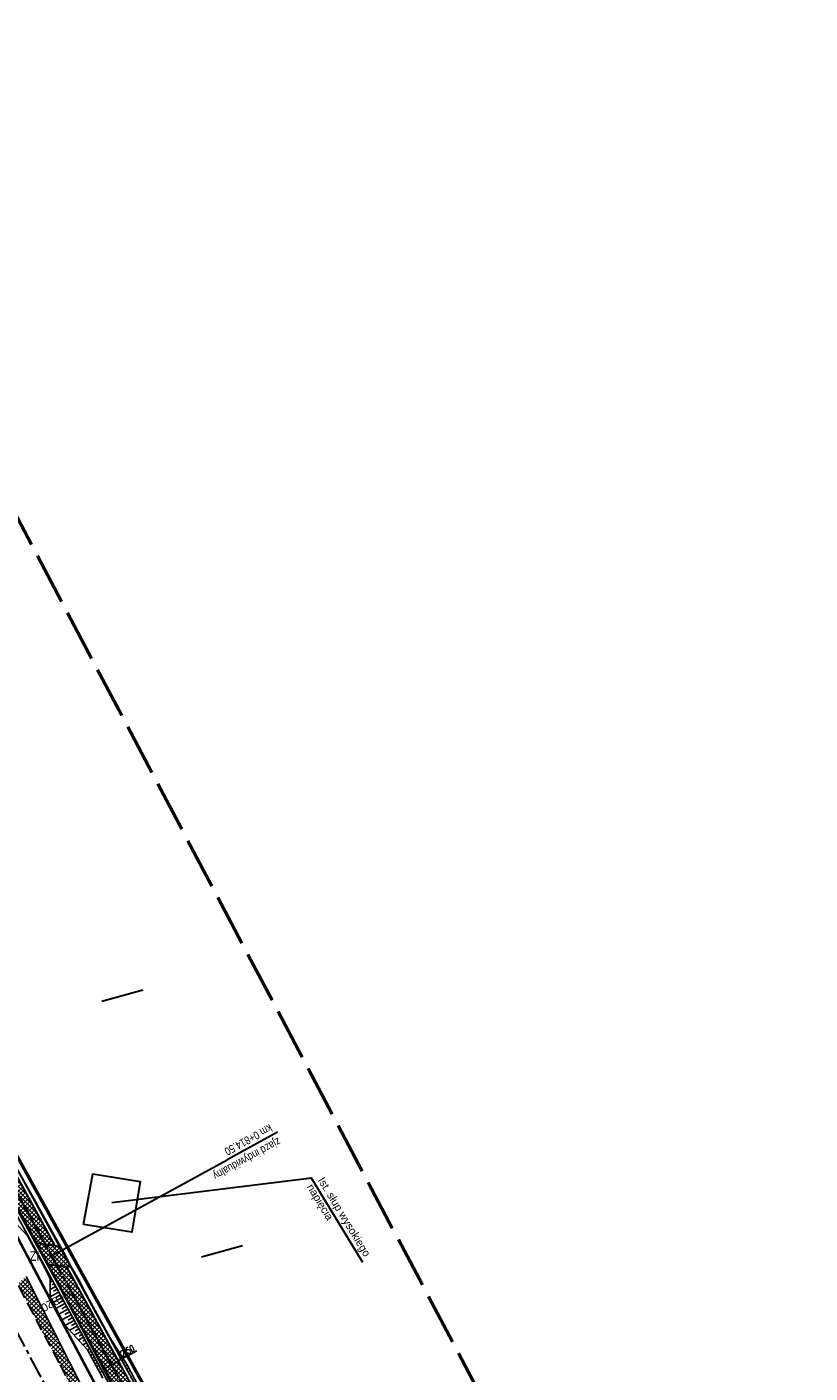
# Model space of a CAD drawing. Header units: metres. Extents: x 7529615 to 7533751, y 5721195 to 5727898.
# Tile 88 of 138: x 7530094 to 7530215, y 5727059 to 5727268. Entities that reach past the tile are written whole.
import ezdxf

# ---------------------------------------------------------------- set-up
doc = ezdxf.new("R2010")
doc.units = ezdxf.units.M
doc.header["$PDMODE"] = 1
doc.header["$PDSIZE"] = 0.3
for name, pattern in [('CENTER', [50.8, 31.75, -6.35, 6.35, -6.35]), ('CENTER2', [28.575, 19.05, -3.175, 3.175, -3.175]), ('HIDDEN', [9.525, 6.35, -3.175]), ('L_0_09', [2.5, 2, -0.5])]:
    doc.linetypes.add(name, pattern=pattern)
for name, color, linetype in [('C-DROGI-SYTUACJA-ETYKIETY', 7, 'Continuous'), ('D-hatch-pobocza', 131, 'Continuous'), ('D-hatch-zjazdy-BA', 244, 'Continuous'), ('D-pobocza', 60, 'Continuous'), ('D-rowy', 160, 'Continuous'), ('D-skarpa', 2, 'Continuous'), ('D-skarpa-kreskowanie', 2, 'Continuous'), ('D-wymiary', 1, 'Continuous')]:
    doc.layers.add(name, color=color, linetype=linetype)
for name, color, linetype, lineweight, true_color in [('D-hatch-ciag-pieszo-rowerowy', 7, 'Continuous', 13, 0xff9f80), ('D-linia-podzialowa-ZRID', 7, 'Continuous', 50, 0x40ff00), ('D-podzialy-dzialek-etap-III', 7, 'Continuous', 30, 0xff0040), ('zakres-mdcp', 7, 'L_0_09', 50, 0xff05ff)]:
    doc.layers.add(name, color=color, linetype=linetype, lineweight=lineweight, true_color=true_color)
for name, color, linetype, lineweight in [('D-krawędzie', 3, 'Continuous', 30), ('D-obrzeża', 2, 'Continuous', 30), ('D-opisy', 2, 'Continuous', 30), ('D-oś', 2, 'CENTER', 30), ('D-pas-drogowy', 7, 'HIDDEN', 50), ('D-zjazdy', 202, 'Continuous', 30), ('D-zjazdy-opis', 202, 'Continuous', 30)]:
    doc.layers.add(name, color=color, linetype=linetype, lineweight=lineweight)
doc.layers.add('poprzeczki', color=7, linetype='Continuous', true_color=0x0000c7)
doc.styles.add('2mm08', font='arial.ttf', dxfattribs={"width": 0.8})
doc.styles.add('DIMTEXT', font='simplex.shx', dxfattribs={"width": 0.7})
doc.styles.get("Standard").update_dxf_attribs({"font": 'arial.ttf'})
doc.dimstyles.new('500', dxfattribs={"dimtxt": 1, "dimasz": 0.7, "dimexe": 0.2, "dimexo": 0.5, "dimgap": 0.2, "dimtad": 1, "dimrnd": 0.005, "dimzin": 0, "dimdsep": 46, "dimtxsty": 'DIMTEXT', "dimblk": 'ARCHTICK', "dimcen": 0, "dimclrd": 256, "dimclre": 256, "dimclrt": 2, "dimadec": 5, "dimazin": 0, "dimtfac": 1, "dimtofl": 0, "dimtmove": 0, "dimatfit": 3, "dimfxl": 1, "dimtolj": 1, "dimtzin": 0, "dimlwd": -1, "dimlwe": -1, "dimarcsym": 0})
pattern_1 = [(45, (0, 0), (-0.33675960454, 0.33675960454), []), (135, (0, 0), (-0.33675960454, -0.33675960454), [])]

# ---------------------------------------------------------------- blocks, each defined once
blk = doc.blocks.new('_ArchTick')
at = {"color": 0, "linetype": 'ByBlock', "const_width": 0.15}
blk.add_lwpolyline([(-0.5, -0.5), (0.5, 0.5)], dxfattribs=at)
blk = doc.blocks.new('*D108')
at = {"layer": 'D-wymiary', "linetype": 'ByBlock', "transparency": 16777216}
for p, q in [((7530107.74, 5727060.98), (7530110.58, 5727062.54)), ((7530105.55, 5727059.78), (7530107.74, 5727060.98)), ((7530107.98, 5727060.54), (7530107.84, 5727060.81)), ((7530105.79, 5727059.34), (7530105.64, 5727059.6))]:
    blk.add_line(p, q, dxfattribs=at)
at = {"layer": 'Defpoints', "color": 0, "linetype": 'ByBlock', "transparency": 16777216}
for p in [(7530107.74, 5727060.98), (7530107.74, 5727060.98), (7530105.55, 5727059.78)]:
    blk.add_point(p, dxfattribs=at)
at = {"layer": 'D-wymiary', "linetype": 'ByBlock', "transparency": 16777216, "xscale": 0.6999999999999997, "yscale": 0.6999999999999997, "zscale": 0.6999999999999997}
for p, rotation in [((7530105.55, 5727059.78), 208.7443182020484), ((7530107.74, 5727060.98), 28.74431820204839)]:
    blk.add_blockref('_ArchTick', p, dxfattribs=dict(at, rotation=rotation))
at = {"layer": 'D-wymiary', "color": 2, "linetype": 'ByBlock', "transparency": 16777216, "insert": (7530109.13, 5727062.54), "char_height": 1, "attachment_point": 5, "rotation": 28.7443, "style": 'DIMTEXT'}
blk.add_mtext('\\A1;2.50', dxfattribs=at)
blk = doc.blocks.new('AeccTickLine')
at = {"color": 0, "linetype": 'ByBlock', "lineweight": -2}
blk.add_line((0, 1), (0, -1), dxfattribs=at)

msp = doc.modelspace()

# ---------------------------------------------------------------- hatches: boundary and pattern name
at = {"layer": 'D-hatch-ciag-pieszo-rowerowy'}
h = msp.add_hatch(dxfattribs=at)
h.set_pattern_fill('ANSI37', color=256, scale=0.15, style=0)
h.set_pattern_definition(pattern_1)
h.paths.add_polyline_path([(7530088.753, 5727093), (7530087.68, 5727092.356), (7530094.84, 5727079.303), (7530096.38, 5727079.094)])
h.paths.add_polyline_path([(7530089.894, 5727093.518), (7530089.828, 5727093.646), (7530088.754, 5727093.001), (7530088.792, 5727092.929), (7530096.38, 5727079.094), (7530097.92, 5727078.885)])
h.paths.add_polyline_path([(7530098.188, 5727075.799), (7530096.657, 5727075.989), (7530118.344, 5727036.45), (7530121.363, 5727030.852), (7530122.461, 5727031.45), (7530119.442, 5727037.047)])
h.paths.add_polyline_path([(7530099.718, 5727075.608), (7530098.188, 5727075.799), (7530119.442, 5727037.047), (7530122.461, 5727031.45), (7530123.559, 5727032.047), (7530120.54, 5727037.644)])
at = {"layer": 'D-hatch-pobocza'}
h = msp.add_hatch(dxfattribs=at)
h.set_pattern_fill('ANSI37', color=256, scale=0.15, style=0)
h.set_pattern_definition(pattern_1)
h.paths.add_polyline_path([(7530159.28, 5726948.82), (7530146.43, 5726973.35), (7530133.18, 5726997.96), (7530120.77, 5727021.75), (7530102.37, 5727056.4), (7530093.405, 5727074.093), (7530092.054, 5727072.892), (7530098.687, 5727060.362), (7530131.998, 5726997.21), (7530163.822, 5726937.097), (7530204.081, 5726861.013), (7530207.771, 5726854.047), (7530209.4, 5726853.58), (7530209.844, 5726853.622), (7530193.42, 5726884.56), (7530185.31, 5726899.91), (7530173.06, 5726923.22)])
at = {"layer": 'D-hatch-zjazdy-BA'}
h = msp.add_hatch(dxfattribs=at)
h.set_pattern_fill('ANSI37', color=256, scale=0.15, style=0)
h.set_pattern_definition([(45, (0.87658, 0.48407), (-0.33675960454, 0.33675960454), []), (135, (0.87658, 0.48407), (-0.33675960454, -0.33675960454), [])])
h.paths.add_polyline_path([(7530098.537, 5727078.801), (7530094.84, 5727079.303), (7530096.657, 5727075.989), (7530100.33, 5727075.532)])

# ---------------------------------------------------------------- linework, layer by layer
at = {"layer": 'D-krawędzie', "linetype": 'HIDDEN', "ltscale": 0.3}
msp.add_lwpolyline([(7529971.476, 5727300.786), (7530006.702, 5727234.141), (7530044.198, 5727163.133), (7530082.89, 5727090.2), (7530098.687, 5727060.362), (7530131.998, 5726997.21), (7530163.822, 5726937.097), (7530204.081, 5726861.013), (7530247.82, 5726778.438)], dxfattribs=at)
at = {"layer": 'D-krawędzie'}
msp.add_lwpolyline([(7530102.29, 5727082.18), (7530103.77, 5727090.05), (7530111.1, 5727088.86), (7530109.82, 5727080.96), (7530102.29, 5727082.18)], dxfattribs=at)
at = {"layer": 'D-linia-podzialowa-ZRID', "color": 12, "ltscale": 15, "true_color": 0xc70000}
msp.add_lwpolyline([(7529996.497, 5727273.662), (7530017.541, 5727234.203), (7530033.054, 5727204.864), (7530051.623, 5727170.223), (7530069.277, 5727137.016), (7530089.385, 5727097.534), (7530109.713, 5727060.747), (7530136.77, 5727011.64), (7530162.447, 5726962.744), (7530187.674, 5726916.992), (7530207.821, 5726879.335), (7530230.626, 5726834.519)], dxfattribs=at)
at = {"layer": 'D-obrzeża'}
for points in [[(7530255.071, 5726779.69), (7530226.804, 5726832.32), (7530203.558, 5726876.949), (7530182.683, 5726916.746), (7530158.916, 5726960.858), (7530132.878, 5727009.502), (7530118.344, 5727036.45), (7530087.65, 5727092.412), (7530086.699, 5727094.242), (7530065.478, 5727135.027), (7530047.847, 5727168.299), (7530029.507, 5727202.986), (7530013.813, 5727232.534), (7529993.681, 5727270.865)], [(7530097.92, 5727078.885), (7530089.894, 5727093.518), (7530067.691, 5727136.19), (7530050.056, 5727169.469), (7530031.716, 5727204.157), (7530016.024, 5727233.702), (7529998.205, 5727267.629)], [(7530217.689, 5726855.232), (7530205.774, 5726878.107), (7530184.89, 5726917.92), (7530161.118, 5726962.041), (7530135.081, 5727010.685), (7530120.54, 5727037.644), (7530099.718, 5727075.608)]]:
    msp.add_lwpolyline(points, dxfattribs=at)
at = {"layer": 'D-opisy'}
msp.add_lwpolyline([(7530145.652, 5727076.252), (7530137.698, 5727089.356), (7530106.7, 5727085.52)], dxfattribs=at)
at = {"layer": 'D-oś', "ltscale": 0.1}
msp.add_lwpolyline([(7530244.732, 5726776.79), (7530200.988, 5726859.376), (7530160.728, 5726935.459), (7530128.903, 5726995.575), (7530095.593, 5727058.727), (7530079.798, 5727088.56), (7530041.105, 5727161.496), (7530003.607, 5727232.506), (7529968.381, 5727299.153)], dxfattribs=at)
at = {"layer": 'D-oś', "ltscale": 0.03}
msp.add_lwpolyline([(7529994.785, 5727271.452), (7530014.919, 5727233.118), (7530030.611, 5727203.571), (7530048.952, 5727168.884), (7530066.584, 5727135.609), (7530088.792, 5727092.929), (7530119.442, 5727037.047), (7530133.98, 5727010.094), (7530160.017, 5726961.45), (7530183.787, 5726917.333), (7530204.666, 5726877.528), (7530227.909, 5726832.904), (7530259.102, 5726774.826, 0.063585), (7530264.989, 5726766.578), (7530268.47, 5726762.818, -0.065084), (7530272.969, 5726756.475), (7530281.424, 5726740.504, -0.065084), (7530284.142, 5726733.217), (7530284.891, 5726729.972, 0.0644627), (7530289.362, 5726717.937), (7530322.484, 5726654.998)], format="xyb", dxfattribs=at)
at = {"layer": 'D-oś', "linetype": 'CENTER2', "lineweight": 35, "ltscale": 0.2}
msp.add_lwpolyline([(7529994.785, 5727271.452), (7530014.919, 5727233.118), (7530030.611, 5727203.571), (7530048.952, 5727168.884), (7530066.584, 5727135.609), (7530088.792, 5727092.929), (7530119.442, 5727037.047), (7530133.98, 5727010.094), (7530160.017, 5726961.45), (7530183.787, 5726917.333), (7530204.666, 5726877.528), (7530227.909, 5726832.904)], dxfattribs=at)
at = {"layer": 'D-pas-drogowy', "ltscale": 0.2, "flags": 128}
msp.add_lwpolyline([(7531633.019, 5724182.834, 0.4, 0.4, 0), (7531617.559, 5724211.608, 0.4, 0.4, 0), (7531566.784, 5724302.736, 0.4, 0.4, 0), (7531538.419, 5724356.47, 0.4, 0.4, 0), (7531526.32, 5724379.39, 0.4, 0.4, 0), (7531516.102, 5724393.607, 0.4, 0.4, 0.0014851), (7531513.78, 5724396.838, 0.4, 0.4, 0), (7531501.87, 5724413.41, 0.4, 0.4, 0), (7531474.926, 5724464.508, 0.4, 0.4, 0), (7531446.2, 5724518.992, 0.4, 0.4, 0), (7531424.962, 5724559.262, 0.4, 0.4, 0), (7531398.444, 5724609.566, 0.4, 0.4, 0), (7531379.647, 5724645.216, 0.4, 0.4, 0), (7531365.23, 5724672.56, 0.4, 0.4, 0), (7531341.306, 5724717.915, 0.4, 0.4, 0), (7531312.9, 5724771.789, 0.4, 0.4, 0), (7531292.591, 5724810.307, 0.4, 0.4, 0), (7531259.392, 5724873.271, 0.4, 0.4, 0), (7531233.74, 5724921.923, 0.4, 0.4, 0), (7531203.073, 5724980.092, 0.4, 0.4, 0), (7531173.471, 5725036.225, 0.4, 0.4, 0), (7531168.27, 5725046.09, 0.4, 0.4, 0), (7531172.29, 5725062.58, 0.4, 0.4, 0), (7531166.31, 5725074.58, 0.4, 0.4, 0), (7531150.32, 5725079.6, 0.4, 0.4, 0), (7531141.5, 5725096.43, 0.4, 0.4, 0), (7531109.312, 5725157.814, 0.4, 0.4, 0), (7531086.641, 5725201.048, 0.4, 0.4, 0), (7531059.198, 5725253.384, 0.4, 0.4, 0), (7531028.207, 5725312.489, 0.4, 0.4, 0), (7530999.105, 5725367.99, 0.4, 0.4, 0), (7530956.248, 5725449.725, 0.4, 0.4, 0), (7530924.398, 5725510.464, 0.4, 0.4, 0), (7530897.51, 5725561.74, 0.4, 0.4, 0), (7530894.46, 5725566.14, 0.4, 0.4, 0), (7530892.16, 5725570.49, 0.4, 0.4, 0), (7530869.363, 5725613.307, 0.4, 0.4, 0), (7530861.694, 5725627.705, 0.4, 0.4, 0), (7530852.74, 5725644.52, 0.4, 0.4, 0), (7530831.51, 5725684.2, 0.4, 0.4, 0), (7530811.13, 5725722.52, 0.4, 0.4, 0), (7530792.348, 5725757.941, 0.4, 0.4, 0), (7530768.03, 5725803.8, 0.4, 0.4, 0), (7530748.769, 5725840.179, 0.4, 0.4, 0), (7530727.7, 5725879.97, 0.4, 0.4, 0), (7530712.098, 5725909.545, 0.4, 0.4, 0), (7530693.644, 5725944.645, 0.4, 0.4, 0), (7530665.702, 5725997.539, 0.4, 0.4, 0), (7530641.76, 5726042.88, 0.4, 0.4, 0), (7530616.5, 5726091.48, 0.4, 0.4, 0), (7530604.628, 5726114.32, 0.4, 0.4, -0.0077628), (7530602.5, 5726118.43, 0.4, 0.4, 0), (7530603.992, 5726123.395, 0.4, 0.4, 0), (7530606.53, 5726131.84, 0.4, 0.4, 0), (7530603.27, 5726136.83, 0.4, 0.4, 0), (7530593.776, 5726151.369, 0.4, 0.4, 0), (7530590.203, 5726156.84, 0.4, 0.4, 0), (7530583.3, 5726167.41, 0.4, 0.4, 0), (7530580.578, 5726170.428, 0.4, 0.4, 0), (7530575.85, 5726175.67, 0.4, 0.4, 0), (7530569.01, 5726186.66, 0.4, 0.4, 0), (7530562.555, 5726199.189, 0.4, 0.4, 0), (7530555.67, 5726211.39, 0.4, 0.4, 0), (7530548.29, 5726224.23, 0.4, 0.4, 0), (7530540.58, 5726237.71, 0.4, 0.4, 0), (7530532.68, 5726252.65, 0.4, 0.4, 0), (7530524.06, 5726269.35, 0.4, 0.4, 0), (7530502.82, 5726309.91, 0.4, 0.4, 0), (7530488.83, 5726336.63, 0.4, 0.4, 0), (7530466.03, 5726380.16, 0.4, 0.4, 0), (7530438.47, 5726432.77, 0.4, 0.4, 0), (7530424.53, 5726459.09, 0.4, 0.4, 0), (7530401.63, 5726502.97, 0.4, 0.4, 0), (7530383.38, 5726538.06, 0.4, 0.4, 0), (7530353.97, 5726593.52, 0.4, 0.4, 0), (7530338.47, 5726622.74, 0.4, 0.4, 0), (7530322.01, 5726653.88, 0.4, 0.4, 0), (7530297.54, 5726700.33, 0.4, 0.4, 0), (7530287.38, 5726719.6, 0.4, 0.4, 0), (7530285.95, 5726722.316, 0.4, 0.4, 0), (7530280.26, 5726733.12, 0.4, 0.4, 0), (7530266.73, 5726758.74, 0.4, 0.4, 0), (7530260.42, 5726770.47, 0.4, 0.4, 0), (7530253.25, 5726783.82, 0.4, 0.4, 0), (7530244.95, 5726799.33, 0.4, 0.4, 0), (7530239.39, 5726808.49, 0.4, 0.4, 0), (7530238.29, 5726807.9, 0.4, 0.4, 0), (7530218.11, 5726850.67, 0.4, 0.4, 0), (7530175.907, 5726928.168, 0.4, 0.4, 0), (7530096.68, 5727076.15, 0.4, 0.4, 0), (7530094.68, 5727079.89, 0.4, 0.4, 0), (7530064.597, 5727135.523, 0.4, 0.4, 0), (7530046.731, 5727168.892, 0.4, 0.4, 0), (7530025.803, 5727208.461, 0.4, 0.4, 0), (7530012.847, 5727232.979, 0.4, 0.4, 0), (7529994.15, 5727268.45, 0.4, 0.4, 0), (7529981.671, 5727291.93, 0.4, 0.4, 0), (7529949.89, 5727351.73, 0.4, 0.4, 0), (7529924.75, 5727399.03, 0.4, 0.4, 0), (7529915.516, 5727417.1, 0.4, 0.4, 0), (7529885.83, 5727475.19, 0.4, 0.4, 0), (7529862.56, 5727519.97, 0.4, 0.4, 0), (7529852.985, 5727538.191, 0.4, 0.4, 0), (7529836.513, 5727569.511, 0.4, 0.4, 0), (7529815.369, 5727609.141, 0.4, 0.4, 0), (7529792.795, 5727651.247, 0.4, 0.4, 0), (7529774.199, 5727685.858, 0.4, 0.4, 0), (7529746.966, 5727736.059, 0.4, 0.4, 0), (7529733.92, 5727757.62, 0.4, 0.4, 0), (7529708.607, 5727806.389, 0.4, 0.4, 0), (7529688.492, 5727796.345, 0.4, 0.4, 0), (7529723.55, 5727729.88, 0.4, 0.4, 0), (7529725.42, 5727730.2, 0.4, 0.4, 0), (7529735.38, 5727711.28, 0.4, 0.4, 0), (7529739.21, 5727707.77, 0.4, 0.4, 0), (7529753.31, 5727681.13, 0.4, 0.4, 0), (7529755.178, 5727682.114, 0.4, 0.4, 0), (7529792.102, 5727611.923, 0.4, 0.4, 0), (7529811.741, 5727574.662, 0.4, 0.4, 0), (7529835.194, 5727530.193, 0.4, 0.4, 0), (7529857.56, 5727487.787, 0.4, 0.4, 0), (7529875.155, 5727454.426, 0.4, 0.4, 0), (7529890.63, 5727425.131, 0.4, 0.4, 0), (7529900.671, 5727406.159, 0.4, 0.4, 0), (7529953.284, 5727306.747, 0.4, 0.4, 0), (7529983.208, 5727250.207, 0.4, 0.4, 0), (7530015.379, 5727189.42, 0.4, 0.4, 0), (7530062.319, 5727099.625, 0.4, 0.4, 0), (7530100.06, 5727027.16, 0.4, 0.4, 0), (7530105.06, 5727018.32, 0.4, 0.4, 0), (7530143.175, 5726945.066, 0.4, 0.4, 0), (7530170.547, 5726892.961, 0.4, 0.4, 0), (7530195.92, 5726850.75, 0.4, 0.4, 0), (7530194.71, 5726849.15, 0.4, 0.4, 0), (7530197.22, 5726845.06, 0.4, 0.4, 0), (7530254.03, 5726738.21, 0.4, 0.4, 0), (7530261.371, 5726724.163, 0.4, 0.4, 0), (7530281.54, 5726685.57, 0.4, 0.4, 0), (7530289.214, 5726671.967, 0.4, 0.4, 0), (7530300.51, 5726651.778, 0.4, 0.4, 0), (7530303.939, 5726645.168, 0.4, 0.4, 0), (7530334.708, 5726583.665, 0.4, 0.4, 0), (7530397.759, 5726458.5, 0.4, 0.4, 0), (7530450.41, 5726357.28, 0.4, 0.4, 0), (7530482.4, 5726303.41, 0.4, 0.4, 0), (7530483.688, 5726301.003, 0.4, 0.4, 0), (7530491.35, 5726283.94, 0.4, 0.4, 0), (7530512.67, 5726243.78, 0.4, 0.4, 0), (7530529.43, 5726209.46, 0.4, 0.4, 0), (7530571.29, 5726130.56, 0.4, 0.4, 0), (7530581.28, 5726107.21, 0.4, 0.4, 0), (7530591.16, 5726088.44, 0.4, 0.4, 0), (7530597.42, 5726080.68, 0.4, 0.4, 0), (7530607.21, 5726063.51, 0.4, 0.4, 0), (7530610.82, 5726061.93, 0.4, 0.4, 0), (7530634.935, 5726016.147, 0.4, 0.4, 0), (7530642.914, 5726001.078, 0.4, 0.4, 0), (7530695.12, 5725902.09, 0.4, 0.4, 0), (7530708.718, 5725876.303, 0.4, 0.4, 0), (7530755.54, 5725787.51, 0.4, 0.4, 0), (7530802.56, 5725694.925, 0.4, 0.4, 0), (7530840.085, 5725624.059, 0.4, 0.4, 0), (7530865.243, 5725577.494, 0.4, 0.4, 0), (7530914.557, 5725484.684, 0.4, 0.4, 0), (7530964.182, 5725390.836, 0.4, 0.4, 0), (7531008.007, 5725307.954, 0.4, 0.4, 0), (7531059.253, 5725211.041, 0.4, 0.4, 0), (7531127.66, 5725081.67, 0.4, 0.4, 0), (7531345.12, 5724669.94, 0.4, 0.4, 0), (7531388.464, 5724586.93, 0.4, 0.4, 0), (7531412.35, 5724541.183, 0.4, 0.4, 0), (7531482.09, 5724407.62, 0.4, 0.4, 0), (7531504.02, 5724366.79, 0.4, 0.4, 0), (7531519.374, 5724337.52, 0.4, 0.4, 0), (7531563.749, 5724252.932, 0.4, 0.4, 0), (7531602.175, 5724179.681, 0.4, 0.4, 0), (7531619.177, 5724147.204, 0.4, 0.4, 0), (7531625.038, 5724135.635, 0.4, 0.4, 0), (7531656.796, 5724073.316, 0.4, 0.4, 0), (7531675.12, 5724037.36, 0.4, 0.4, 0), (7531682.71, 5724022.92, 0.4, 0.4, 0), (7531705.565, 5723979.811, 0.4, 0.4, 0), (7531736.606, 5723921.262, 0.4, 0.4, 0), (7531750.46, 5723895.13, 0.4, 0.4, 0), (7531740.77, 5723886.56, 0.4, 0.4, 0), (7531732.86, 5723885, 0.4, 0.4, 0), (7531722.18, 5723887.77, 0.4, 0.4, 0), (7531729.87, 5723862.17, 0.4, 0.4, 0), (7531742.92, 5723861.93, 0.4, 0.4, 0), (7531763.71, 5723859.52, 0.4, 0.4, 0), (7531768.42, 5723854.12, 0.4, 0.4, 0), (7531787.42, 5723817.97, 0.4, 0.4, 0), (7531795.57, 5723809.82, 0.4, 0.4, 0), (7531816.347, 5723819.85, 0.4, 0.4, 0), (7531816.347, 5723819.85, 0.4, 0.4, 0), (7531805.06, 5723843.23, 0.4, 0.4, 0), (7531803.61, 5723886.23, 0.4, 0.4, 0), (7531803.61, 5723886.23, 0.4, 0.4, 0), (7531780.08, 5723929.25, 0.4, 0.4, 0), (7531758.69, 5723936.76, 0.4, 0.4, 0), (7531749.359, 5723946.412, 0.4, 0.4, 0), (7531742.71, 5723953.29, 0.4, 0.4, 0), (7531735.177, 5723967.878, 0.4, 0.4, 0), (7531722.37, 5723992.68, 0.4, 0.4, 0), (7531705.042, 5724030.886, 0.4, 0.4, 0), (7531699.47, 5724043.17, 0.4, 0.4, 0), (7531692.69, 5724058.11, 0.4, 0.4, 0), (7531679.672, 5724084.017, 0.4, 0.4, 0), (7531674.55, 5724094.21, 0.4, 0.4, 0), (7531666.633, 5724114.003, 0.4, 0.4, 0), (7531649, 5724153.82, 0.4, 0.4, 0), (7531641.49, 5724149.34, 0.4, 0.4, 0), (7531626.04, 5724179.34, 0.4, 0.4, 0), (7531633.03, 5724182.84, 0, 0, 0)], format="xyseb", dxfattribs=at)
at = {"layer": 'D-pobocza'}
for points in [[(7529998.605, 5727267.942), (7530016.466, 5727233.935), (7530032.157, 5727204.391), (7530050.498, 5727169.703), (7530068.134, 5727136.422), (7530090.335, 5727093.754), (7530120.98, 5727037.883), (7530135.521, 5727010.922), (7530161.559, 5726962.278), (7530185.332, 5726918.154), (7530206.217, 5726878.339), (7530218.182, 5726855.367)], [(7529995.8, 5727265.757), (7530013.371, 5727232.301), (7530029.065, 5727202.752), (7530047.405, 5727168.065), (7530065.035, 5727134.795), (7530087.248, 5727092.104), (7530117.905, 5727036.211), (7530132.438, 5727009.265), (7530158.475, 5726960.622), (7530182.241, 5726916.511), (7530203.115, 5726876.718), (7530214.73, 5726854.418)], [(7530209.844, 5726853.622), (7530193.42, 5726884.56), (7530185.31, 5726899.91), (7530173.06, 5726923.22), (7530159.28, 5726948.82), (7530146.43, 5726973.35), (7530133.18, 5726997.96), (7530120.77, 5727021.75), (7530102.37, 5727056.4), (7530093.405, 5727074.093)]]:
    msp.add_lwpolyline(points, dxfattribs=at)
at = {"layer": 'D-podzialy-dzialek-etap-III'}
for points in [[(7530105.139, 5727116.839), (7530111.498, 5727118.639)], [(7530120.633, 5727077.137), (7530126.992, 5727078.937)]]:
    msp.add_lwpolyline(points, dxfattribs=at)
at = {"layer": 'D-rowy', "linetype": 'HIDDEN', "ltscale": 0.1, "const_width": 0.4, "flags": 128}
msp.add_lwpolyline([(7530210.965, 5726857.162), (7530158.809, 5726954.52), (7530122.465, 5727022.753), (7530095.922, 5727072.859), (7530086.314, 5727091.113), (7530063.16, 5727134.709), (7530033.596, 5727190.759), (7530021.34, 5727213.676), (7530002.619, 5727249.036), (7529995.396, 5727262.503), (7529988.789, 5727275.206), (7529976.334, 5727299.006), (7529958.125, 5727333.488), (7529939.362, 5727369.129), (7529923.146, 5727399.734), (7529918.219, 5727408.985), (7529909.126, 5727427.527), (7529905.376, 5727434.673), (7529896.192, 5727451.152), (7529887.557, 5727467.231), (7529877.124, 5727486.657), (7529866.166, 5727506.778), (7529855.76, 5727526.176), (7529840.707, 5727554.898), (7529824.518, 5727585.588), (7529810.515, 5727612.292), (7529795.682, 5727640.077), (7529780.379, 5727668.69), (7529772.315, 5727684.078), (7529762.635, 5727702.447), (7529747.007, 5727732.117), (7529740.676, 5727744.954)], dxfattribs=at)
at = {"layer": 'D-skarpa', "linetype": 'Continuous'}
for points in [[(7530091.003, 5727092.619), (7530094.409, 5727086.551), (7530096.835, 5727082.178), (7530099.275, 5727077.814), (7530100.399, 5727075.603), (7530101.681, 5727073.431), (7530102.527, 5727071.777), (7530102.527, 5727071.777), (7530102.527, 5727071.777), (7530106.412, 5727064.62), (7530109.063, 5727060.371), (7530111.414, 5727055.958)], [(7530090.09, 5727084.181), (7530093.624, 5727080.417), (7530095.987, 5727076.01), (7530097.117, 5727073.803), (7530097.113, 5727070.925), (7530097.96, 5727069.272), (7530098.995, 5727067.321), (7530099.441, 5727066.5), (7530102.932, 5727062.712), (7530105.303, 5727058.309)]]:
    msp.add_lwpolyline(points, dxfattribs=at)
at = {"layer": 'D-skarpa-kreskowanie', "linetype": 'Continuous'}
for p, q in [((7530093.693, 5727087.821, 107.871), (7530093.653, 5727087.799, 107.841)), ((7530093.939, 5727087.386, 107.882), (7530093.854, 5727087.339, 107.818)), ((7530094.184, 5727086.95, 107.893), (7530094.139, 5727086.925, 107.859)), ((7530094.429, 5727086.514, 107.904), (7530094.335, 5727086.462, 107.832)), ((7530094.672, 5727086.077, 107.913), (7530094.624, 5727086.051, 107.876)), ((7530094.915, 5727085.64, 107.922), (7530094.815, 5727085.586, 107.847)), ((7530095.157, 5727085.203, 107.931), (7530095.107, 5727085.175, 107.893)), ((7530095.4, 5727084.766, 107.94), (7530095.296, 5727084.709, 107.861)), ((7530095.642, 5727084.328, 107.949), (7530095.59, 5727084.299, 107.909)), ((7530095.885, 5727083.891, 107.958), (7530095.777, 5727083.832, 107.876)), ((7530096.128, 5727083.454, 107.967), (7530096.073, 5727083.424, 107.925)), ((7530096.37, 5727083.017, 107.976), (7530096.258, 5727082.955, 107.891)), ((7530096.613, 5727082.58, 107.985), (7530096.556, 5727082.548, 107.941)), ((7530096.855, 5727082.142, 107.994), (7530096.739, 5727082.078, 107.905)), ((7530097.099, 5727081.706, 108.004), (7530097.039, 5727081.673, 107.958)), ((7530097.343, 5727081.269, 108.014), (7530097.22, 5727081.202, 107.92)), ((7530093.618, 5727080.423, 107.793), (7530093.646, 5727080.439, 107.774)), ((7530093.856, 5727079.984, 107.795), (7530093.871, 5727079.992, 107.788)), ((7530094.092, 5727079.543, 107.795), (7530094.127, 5727079.562, 107.789)), ((7530094.368, 5727079.124, 107.796), (7530094.348, 5727079.113, 107.796)), ((7530097.587, 5727080.833, 108.024), (7530097.524, 5727080.798, 107.975)), ((7530097.831, 5727080.397, 108.034), (7530097.701, 5727080.325, 107.934)), ((7530098.075, 5727079.96, 108.044), (7530098.008, 5727079.923, 107.993)), ((7530098.319, 5727079.524, 108.054), (7530098.182, 5727079.448, 107.949)), ((7530098.563, 5727079.087, 108.063), (7530098.493, 5727079.048, 108.01)), ((7530094.608, 5727078.685, 107.804), (7530094.565, 5727078.662, 107.795)), ((7530094.849, 5727078.247, 107.811), (7530094.825, 5727078.234, 107.803)), ((7530095.089, 5727077.809, 107.818), (7530095.038, 5727077.781, 107.795)), ((7530095.33, 5727077.37, 107.825), (7530095.302, 5727077.355, 107.811)), ((7530095.57, 5727076.932, 107.833), (7530095.51, 5727076.899, 107.796)), ((7530095.81, 5727076.493, 107.84), (7530095.779, 5727076.476, 107.818)), ((7530096.051, 5727076.055, 107.847), (7530095.983, 5727076.018, 107.796)), ((7530096.291, 5727075.617, 107.855), (7530096.251, 5727075.595, 107.824)), ((7530096.532, 5727075.178, 107.862), (7530096.439, 5727075.127, 107.791)), ((7530096.772, 5727074.74, 107.869), (7530096.72, 5727074.711, 107.829)), ((7530100.685, 5727075.118, 108.095), (7530100.586, 5727075.064, 108.019)), ((7530100.939, 5727074.688, 108.11), (7530100.883, 5727074.657, 108.067)), ((7530097.013, 5727074.302, 107.877), (7530096.895, 5727074.237, 107.787)), ((7530097.974, 5727072.548, 107.899), (7530097.114, 5727072.076, 107.245)), ((7530097.494, 5727073.425, 107.889), (7530097.116, 5727073.218, 107.602)), ((7530097.253, 5727073.863, 107.884), (7530097.185, 5727073.826, 107.832)), ((7530097.734, 5727072.986, 107.894), (7530097.425, 5727072.817, 107.659)), ((7530101.193, 5727074.257, 108.126), (7530101.067, 5727074.188, 108.03)), ((7530101.448, 5727073.826, 108.141), (7530101.378, 5727073.788, 108.088)), ((7530101.7, 5727073.394, 108.155), (7530101.548, 5727073.311, 108.04)), ((7530101.928, 5727072.949, 108.147), (7530101.858, 5727072.91, 108.094)), ((7530102.156, 5727072.503, 108.139), (7530102.029, 5727072.434, 108.043)), ((7530098.455, 5727071.671, 107.91), (7530097.113, 5727070.935, 106.889)), ((7530098.936, 5727070.794, 107.913), (7530097.565, 5727070.042, 106.87)), ((7530098.215, 5727072.11, 107.905), (7530097.664, 5727071.808, 107.486)), ((7530098.696, 5727071.233, 107.911), (7530098.016, 5727070.86, 107.395)), ((7530102.383, 5727072.058, 108.131), (7530102.326, 5727072.027, 108.088)), ((7530102.609, 5727071.612, 108.12), (7530102.51, 5727071.557, 108.045)), ((7530102.831, 5727071.163, 108.104), (7530102.791, 5727071.141, 108.074)), ((7530103.053, 5727070.714, 108.088), (7530102.991, 5727070.68, 108.041)), ((7530099.417, 5727069.918, 107.915), (7530098.023, 5727069.153, 106.855)), ((7530099.177, 5727070.356, 107.914), (7530098.485, 5727069.977, 107.388)), ((7530099.898, 5727069.041, 107.911), (7530098.492, 5727068.27, 106.842)), ((7530099.658, 5727069.479, 107.913), (7530098.957, 5727069.095, 107.381)), ((7530100.139, 5727068.603, 107.91), (7530099.432, 5727068.215, 107.373)), ((7530103.275, 5727070.266, 108.072), (7530103.253, 5727070.254, 108.056)), ((7530103.496, 5727069.817, 108.056), (7530103.472, 5727069.804, 108.038)), ((7530103.727, 5727069.373, 108.041), (7530103.719, 5727069.369, 108.037)), ((7530103.953, 5727068.927, 108.03), (7530103.959, 5727068.93, 108.026)), ((7530104.193, 5727068.488, 108.027), (7530104.2, 5727068.492, 108.022)), ((7530100.379, 5727068.164, 107.908), (7530098.96, 5727067.386, 106.829)), ((7530100.86, 5727067.287, 107.901), (7530099.437, 5727066.507, 106.819)), ((7530100.619, 5727067.726, 107.904), (7530099.909, 5727067.336, 107.364)), ((7530101.341, 5727066.411, 107.893), (7530100.134, 5727065.748, 106.975)), ((7530101.1, 5727066.849, 107.897), (7530100.442, 5727066.488, 107.397)), ((7530104.433, 5727068.05, 108.023), (7530104.453, 5727068.061, 108.008)), ((7530104.674, 5727067.612, 108.019), (7530104.687, 5727067.619, 108.009)), ((7530104.914, 5727067.173, 108.016), (7530104.948, 5727067.192, 107.99)), ((7530105.155, 5727066.735, 108.012), (7530105.175, 5727066.746, 107.996)), ((7530105.395, 5727066.297, 108.008), (7530105.443, 5727066.323, 107.972)), ((7530101.822, 5727065.534, 107.886), (7530100.832, 5727064.991, 107.133)), ((7530101.581, 5727065.972, 107.89), (7530101.032, 5727065.671, 107.472)), ((7530102.303, 5727064.657, 107.879), (7530101.53, 5727064.233, 107.291)), ((7530102.062, 5727065.095, 107.882), (7530101.622, 5727064.854, 107.547)), ((7530102.543, 5727064.219, 107.875), (7530102.211, 5727064.037, 107.622)), ((7530105.636, 5727065.858, 108.004), (7530105.663, 5727065.873, 107.984)), ((7530105.876, 5727065.42, 108.001), (7530105.938, 5727065.454, 107.954)), ((7530106.117, 5727064.981, 107.997), (7530106.151, 5727065, 107.971)), ((7530106.357, 5727064.543, 107.993), (7530106.434, 5727064.585, 107.939)), ((7530106.598, 5727064.105, 107.99), (7530106.648, 5727064.133, 107.977)), ((7530102.784, 5727063.78, 107.871), (7530102.228, 5727063.476, 107.449)), ((7530103.024, 5727063.342, 107.867), (7530102.801, 5727063.219, 107.698)), ((7530103.264, 5727062.903, 107.864), (7530102.927, 5727062.718, 107.607)), ((7530103.505, 5727062.465, 107.86), (7530103.335, 5727062.372, 107.731)), ((7530106.964, 5727063.736, 107.992), (7530106.838, 5727063.666, 107.986)), ((7530107.229, 5727063.311, 108.018), (7530107.154, 5727063.269, 108)), ((7530107.494, 5727062.886, 108.045), (7530107.319, 5727062.789, 107.979)), ((7530107.759, 5727062.461, 108.071), (7530107.659, 5727062.406, 108.023)), ((7530103.745, 5727062.027, 107.856), (7530103.403, 5727061.839, 107.596)), ((7530103.986, 5727061.588, 107.853), (7530103.813, 5727061.493, 107.721)), ((7530104.226, 5727061.15, 107.849), (7530103.877, 5727060.958, 107.583)), ((7530104.467, 5727060.712, 107.845), (7530104.29, 5727060.615, 107.711)), ((7530104.707, 5727060.273, 107.842), (7530104.351, 5727060.078, 107.571)), ((7530108.024, 5727062.036, 108.097), (7530107.8, 5727061.913, 107.971)), ((7530108.289, 5727061.611, 108.124), (7530108.165, 5727061.543, 108.046)), ((7530108.554, 5727061.186, 108.15), (7530108.281, 5727061.036, 107.964)), ((7530108.819, 5727060.761, 108.177), (7530108.67, 5727060.679, 108.069)), ((7530109.082, 5727060.335, 108.2), (7530108.762, 5727060.159, 107.957)), ((7530104.948, 5727059.835, 107.838), (7530104.768, 5727059.736, 107.701)), ((7530105.188, 5727059.396, 107.834), (7530104.825, 5727059.197, 107.558)), ((7530109.317, 5727059.894, 108.193), (7530109.16, 5727059.807, 108.073)), ((7530109.552, 5727059.452, 108.185), (7530109.242, 5727059.282, 107.949))]:
    msp.add_line(p, q, dxfattribs=at)
at = {"layer": 'D-zjazdy'}
msp.add_lwpolyline([(7530094.84, 5727079.303), (7530098.537, 5727078.801), (7530100.33, 5727075.532), (7530096.657, 5727075.989)], dxfattribs=at)
at = {"layer": 'D-zjazdy-opis', "color": 202, "linetype": 'Continuous', "lineweight": 30}
for p in [(7530132.438, 5727096.53), (7530097.367, 5727077.294)]:
    msp.add_line(p, (7530124.586, 5727092.223), dxfattribs=at)
at = {"layer": 'zakres-mdcp', "color": 202, "lineweight": 50, "ltscale": 4, "flags": 128}
msp.add_lwpolyline([(7531758.716, 5723850.032), (7531728.332, 5723851.794), (7531693.814, 5723894.136), (7531508.569, 5724248.602), (7531193.64, 5724847.394), (7530844.997, 5725516.068), (7530405.871, 5726335.327), (7530096.993, 5726929.301), (7529784.459, 5727520.373), (7529614.644, 5727842.41), (7529717.957, 5727897.667), (7529956.258, 5727449.278), (7530409.857, 5726589.568), (7530617.799, 5726197.499), (7530696.376, 5726240.903), (7530727.021, 5726177.862), (7530650.299, 5726135.481), (7530758.301, 5725929.636), (7531064.675, 5725351.856), (7531385.887, 5724741.515), (7531581.6, 5724370.323), (7531686.001, 5724174.745), (7531797.117, 5723955.134), (7531838.087, 5723957.501), (7531858.457, 5723931.987), (7531819.328, 5723892.549), (7531820.891, 5723857.614), (7531768.235, 5723832.41), (7531758.716, 5723850.032)], dxfattribs=at)

# ---------------------------------------------------------------- block references
at = {"layer": 'poprzeczki', "color": 2, "linetype": 'Continuous', "lineweight": 60, "xscale": 0.25, "yscale": 0.25, "zscale": 0.25, "rotation": 298.7443182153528}
for p in [(7530095.185, 5727081.273), (7530099.994, 5727072.505), (7530104.803, 5727063.738)]:
    msp.add_blockref('AeccTickLine', p, dxfattribs=at)

# ---------------------------------------------------------------- texts
at = {"layer": 'C-DROGI-SYTUACJA-ETYKIETY', "color": 2}
msp.add_text('0+820', height=1.25, rotation=208.74432, dxfattribs=at).set_placement((7530099.845, 5727071.996))
at = {"layer": 'D-opisy', "insert": (7530139.657, 5727089.685), "char_height": 1.2, "attachment_point": 1, "rotation": 301.26011}
msp.add_mtext_dynamic_manual_height_columns('Ist. słup wysokiego\\Pnapięcia', width=35.39242, gutter_width=6, heights=[0], dxfattribs=at)
at = {"layer": 'D-zjazdy-opis', "style": '2mm08', "width": 0.8}
msp.add_text('ZI', height=1.5, dxfattribs=at).set_placement((7530093.961, 5727076.528))
at = {"layer": 'D-zjazdy-opis', "color": 202, "linetype": 'Continuous', "lineweight": 30, "char_height": 1.25, "rotation": 208.74432, "style": '2mm08'}
for s, insert, attachment_point in [('km 0+814.50', (7530131.759, 5727096.728), 1), ('zjazd indywidualny', (7530132.29, 5727096.021), 7)]:
    msp.add_mtext(s, dxfattribs=dict(at, insert=insert, attachment_point=attachment_point))

# ---------------------------------------------------------------- dimensions: what is measured, and where the dimension line sits
at = {"layer": 'D-wymiary', "linetype": 'ByBlock'}
dim = msp.add_aligned_dim(p1=(7530105.549, 5727059.778), p2=(7530107.741, 5727060.981), distance=0, dimstyle='500', dxfattribs=at)
dim.commit()
dim.dimension.update_dxf_attribs({"geometry": '*D108', "text_midpoint": (7530109.128, 5727062.54)})

doc.saveas('drawing.dxf')
